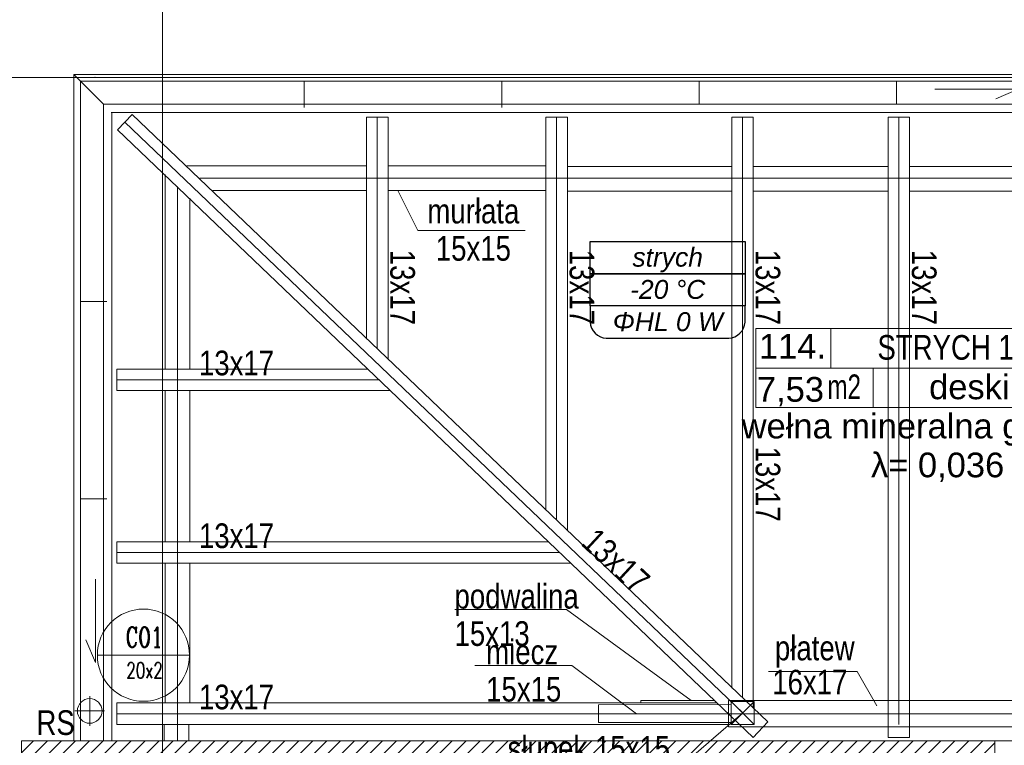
# Model space of a CAD drawing. Header units: millimetres. Extents: x -573548 to 674770, y -210017 to -47794.
# Tile 20 of 234: x 80039 to 86023, y -147480 to -143070. Entities that reach past the tile are written whole.
import ezdxf
from ezdxf.enums import TextEntityAlignment as Align

# ---------------------------------------------------------------- set-up
doc = ezdxf.new("R2010")
doc.units = ezdxf.units.MM
for name, color, linetype, lineweight in [('_S_CO_OPIS_PION', 7, 'Continuous', 13), ('A.05 RZUT 1 PIĘTRA_is$0$A-OPISY-2_Nr_pióra__2', 8, 'Continuous', 9), ('A.05 RZUT 1 PIĘTRA_is$0$A-OPISY-3_Nr_pióra__6', 8, 'Continuous', 9), ('A.05 RZUT 1 PIĘTRA_is$0$detalokna_Nr_pióra__8', 8, 'Continuous', 9), ('A.05 RZUT 1 PIĘTRA_is$0$Drawing & Figure_Nr_pióra__18', 8, 'Continuous', 9), ('A.05 RZUT 1 PIĘTRA_is$0$Nowe_00 ZMIANY_Nr_pióra__59', 8, 'Continuous', 9), ('A.05 RZUT 1 PIĘTRA_is$0$opisy inne_Nr_pióra__1', 8, 'Continuous', 9), ('A.05 RZUT 1 PIĘTRA_is$0$OSIE_Nr_pióra__1', 8, 'Continuous', 9), ('A.05 RZUT 1 PIĘTRA_is$0$platew_Nr_pióra__1', 8, 'Continuous', 9), ('A.05 RZUT 1 PIĘTRA_is$0$podciagi_Nr_pióra__1', 8, 'Continuous', 9), ('A.05 RZUT 1 PIĘTRA_is$0$podwaliny_Nr_pióra__7', 8, 'Continuous', 9), ('A.05 RZUT 1 PIĘTRA_is$0$RURY SPUSTOWE_Nr_pióra__2', 8, 'Continuous', 9), ('A.05 RZUT 1 PIĘTRA_is$0$RURY SPUSTOWE_Nr_pióra__3', 8, 'Continuous', 9), ('A.05 RZUT 1 PIĘTRA_is$0$Structural - Bearing_Nr_pióra__21', 8, 'Continuous', 9), ('A.05 RZUT 1 PIĘTRA_is$0$Structural - Grid', 8, 'Continuous', 9), ('A.05 RZUT 1 PIĘTRA_is$0$Structural - Grid_Nr_pióra__17', 8, 'Continuous', 9), ('A.05 RZUT 1 PIĘTRA_is$0$WIDOK_Nr_pióra__1', 8, 'Continuous', 9), ('A.05 RZUT 1 PIĘTRA_is$0$WIDOK_Nr_pióra__3', 8, 'Continuous', 9), ('A.05 RZUT 1 PIĘTRA_is$0$wiezba_Nr_pióra__1', 8, 'Continuous', 9), ('A.05 RZUT 1 PIĘTRA_is$0$wiezba_Nr_pióra__2', 8, 'Continuous', 9), ('A.05 RZUT 1 PIĘTRA_is$0$wiezba_Nr_pióra__3', 8, 'Continuous', 9)]:
    doc.layers.add(name, color=color, linetype=linetype, lineweight=lineweight)
doc.layers.add('SAN_Etykiety pomieszczeń na rzucie', color=7, linetype='Continuous')
doc.styles.add('A.05 RZUT 1 PIĘTRA_is$0$STYL_AUTOMATYCZNY_1', font='arial.ttf')
doc.styles.add('A.05 RZUT 1 PIĘTRA_is$0$STYL_AUTOMATYCZNY_2', font='arial.ttf')
doc.styles.add('A.05 RZUT 1 PIĘTRA_is$0$STYL_AUTOMATYCZNY_4', font='arial.ttf', dxfattribs={"width": 0.8})
doc.styles.add('A.05 RZUT 1 PIĘTRA_is$0$STYL_AUTOMATYCZNY_5', font='arial.ttf', dxfattribs={"width": 0.7})
doc.styles.add('Etykiety pomieszczeń na rzucie', font='ariali.ttf')
doc.styles.add('JOLARD', font='complex.shx', dxfattribs={"width": 0.7})
doc.dimstyles.new('A.05 RZUT 1 PIĘTRA_is$0$STYL_AUTOMATYCZNY__7', dxfattribs={"dimtxt": 0.18, "dimasz": 91.2, "dimexe": 0.18, "dimexo": 0.0625, "dimgap": 0, "dimtad": 0, "dimtih": 1, "dimtoh": 1, "dimdec": 4, "dimzin": 0, "dimdsep": 46, "dimcen": 0.09, "dimadec": 0, "dimazin": 0, "dimtfac": 1, "dimtdec": 4, "dimtmove": 0, "dimatfit": 3, "dimldrblk": 'A.05 RZUT 1 PIĘTRA_is$0$ARROWHEAD_11', "dimfxl": 1, "dimtolj": 1, "dimtzin": 0, "dimarcsym": 0})

# ---------------------------------------------------------------- blocks, each defined once
blk = doc.blocks.new('A.05 RZUT 1 PIĘTRA_is$0$Standardowy znacznik osi_2')
at = {"layer": 'A.05 RZUT 1 PIĘTRA_is$0$Structural - Grid_Nr_pióra__17'}
blk.add_line((1000, 0), (17853.1, 0), dxfattribs=at)
at = {"layer": 'A.05 RZUT 1 PIĘTRA_is$0$Structural - Grid_Nr_pióra__17', "style": 'A.05 RZUT 1 PIĘTRA_is$0$STYL_AUTOMATYCZNY_1'}
for tag, p in [('AC_MarkerText_1_0', (5, -80)), ('AC_MarkerText_1_1', (19358.1, -80))]:
    blk.add_attdef(tag, text='', height=350, rotation=270, dxfattribs=at).set_placement(p, align=Align.TOP_CENTER)
blk = doc.blocks.new('A.05 RZUT 1 PIĘTRA_is$0$Standardowy znacznik osi_3')
at = {"layer": 'A.05 RZUT 1 PIĘTRA_is$0$Structural - Grid_Nr_pióra__17'}
for p, q in [((2962.2, 0), (40906.6, 0)), ((40906.6, 0), (43868.7, 0))]:
    blk.add_line(p, q, dxfattribs=at)
blk.add_point((40906.6, 0), dxfattribs=at)
blk.add_point((40906.6, 0), dxfattribs=at)
at = {"layer": 'A.05 RZUT 1 PIĘTRA_is$0$Structural - Grid_Nr_pióra__17', "style": 'A.05 RZUT 1 PIĘTRA_is$0$STYL_AUTOMATYCZNY_1'}
for tag, p in [('AC_MarkerText_1_0', (-250, -335)), ('AC_MarkerText_1_1', (44118.7, -335))]:
    blk.add_attdef(tag, text='', height=350, rotation=180, dxfattribs=at).set_placement(p, align=Align.TOP_CENTER)
blk = doc.blocks.new('A.05 RZUT 1 PIĘTRA_is$0$ARROWHEAD_11')
at = {"color": 0, "linetype": 'Continuous', "lineweight": 0}
blk.add_line((0, 0), (-1, 0), dxfattribs=at)
at = {"color": 0, "linetype": 'Continuous', "lineweight": 0, "const_width": 0.25, "flags": 128}
blk.add_lwpolyline([(-0.125, 0, 1), (0.125, 0, 1)], format="xyb", close=True, dxfattribs=at)
blk = doc.blocks.new('A.05 RZUT 1 PIĘTRA_is')
at = {"layer": 'A.05 RZUT 1 PIĘTRA_is$0$Drawing & Figure_Nr_pióra__18'}
h = blk.add_hatch(dxfattribs=at)
h.set_pattern_fill('Common_Brick_0001', color=256, style=0, pattern_type=2)
h.set_pattern_definition([(45, (0, 0), (-42.426407, 42.426407), [])])
h.paths.add_polyline_path([(80333.6, -98496.9), (80273.6, -98496.9), (80273.6, -98511.9), (80286.6, -98511.9), (80286.6, -98523.9, -0.371445), (80299.6, -98539.8), (80299.6, -98612.1, 0.436052), (80309.6, -98621.9), (80309.6, -98636.9), (80333.6, -98636.9), (80648.6, -98636.9), (80688.6, -98636.9), (80803.6, -98632.8), (80803.6, -98082.8), (81743.6, -98082.8), (81743.6, -97942.8), (81901.9, -97942.8), (82339.2, -97942.8), (82511, -97942.8), (82903.6, -97942.8), (82903.6, -98082.8), (86235.5, -98082.8), (86235.5, -98082.8), (86253.7, -97732.8), (86249.2, -97452.8), (84520.9, -97452.8), (80333.6, -97452.8)])
at = {"layer": 'A.05 RZUT 1 PIĘTRA_is$0$A-OPISY-3_Nr_pióra__6'}
for p, q in [((85252.6, -94947.5), (85252.6, -95187.5)), ((84798, -95187.5), (86716.4, -95187.5)), ((85509.4, -95187.5), (85509.4, -95427.5))]:
    blk.add_line(p, q, dxfattribs=at)
blk.add_lwpolyline([(84798, -95427.5), (84798, -94947.5), (86716.4, -94947.5), (86716.4, -95427.5)], close=True, dxfattribs=at)
at = {"layer": 'A.05 RZUT 1 PIĘTRA_is$0$detalokna_Nr_pióra__8'}
for p, q in [((87474.1, -93632.9), (80878.4, -93632.9)), ((80882.4, -97452.8), (80882.4, -93632.9))]:
    blk.add_line(p, q, dxfattribs=at)
at = {"layer": 'A.05 RZUT 1 PIĘTRA_is$0$Nowe_00 ZMIANY_Nr_pióra__59', "flags": 128}
blk.add_lwpolyline([(80832.4, -93582.9), (87547.3, -93582.9), (87547.3, -93919), (87664.1, -93919), (87664.1, -94629), (87547.3, -94629), (87547.3, -94769), (87547.3, -95942.8), (87664.1, -95942.8), (87664.1, -97452.8), (80832.4, -97452.8)], close=True, dxfattribs=at)
at = {"layer": 'A.05 RZUT 1 PIĘTRA_is$0$opisy inne_Nr_pióra__1'}
for points in [[(83395.1, -94350.4), (82742, -94350.4), (82623.3, -94112.8)], [(82967.8, -96654.8), (83647.3, -96654.8), (84403.5, -97207)], [(83089.9, -96995.3), (83677.9, -96995.3), (84072.4, -97287.8)], [(84873.5, -97031.6), (85413.9, -97031.6), (85531.7, -97241)], [(83422.6, -97616.9), (84331.3, -97616.9), (84717.3, -97282.8)]]:
    blk.add_lwpolyline(points, dxfattribs=at)
at = {"layer": 'A.05 RZUT 1 PIĘTRA_is$0$OSIE_Nr_pióra__1'}
for p, q in [((80961.8, -93692.1), (84717.3, -97282.8)), ((82496.5, -93662.9), (82496.5, -95069.5)), ((83586.5, -93662.9), (83586.5, -96111.7)), ((84716.5, -93662.9), (84716.5, -97192.1)), ((85666.5, -93662.9), (85666.5, -97352.8)), ((87451.3, -94032.8), (81417.2, -94032.8)), ((81281.1, -97452.8), (81281.1, -94082.6)), ((80912.4, -95257.8), (82505.3, -95257.8)), ((80912.4, -96307.8), (83603.5, -96307.8)), ((80748.7, -97361.1), (80748.7, -97181.1)), ((80658.7, -97271.1), (80838.7, -97271.1)), ((80912.4, -97287.8), (84628.4, -97287.8)), ((84630.4, -97287.8), (87664.1, -97287.8))]:
    blk.add_line(p, q, dxfattribs=at)
at = {"layer": 'A.05 RZUT 1 PIĘTRA_is$0$platew_Nr_pióra__1'}
for p, q in [((84630.4, -97367.8), (84630.4, -97207.8)), ((84630.4, -97207.8), (87664.1, -97207.8)), ((84630.4, -97367.8), (87664.1, -97367.8))]:
    blk.add_line(p, q, dxfattribs=at)
at = {"layer": 'A.05 RZUT 1 PIĘTRA_is$0$podciagi_Nr_pióra__1'}
blk.add_line((86249.2, -97452.8), (87154.4, -97453.2), dxfattribs=at)
at = {"layer": 'A.05 RZUT 1 PIĘTRA_is$0$podwaliny_Nr_pióra__7'}
for p, q in [((81206.1, -94010.9), (81206.1, -95192.8)), ((82431.5, -93957.8), (81339, -93957.8)), ((83521.5, -93957.8), (82561.5, -93957.8)), ((84651.5, -93962.8), (83651.5, -93962.8)), ((85601.5, -93962.8), (84781.5, -93962.8)), ((86472.9, -93962.8), (85731.5, -93962.8)), ((82431.5, -94107.8), (81495.8, -94107.8)), ((83521.5, -94107.8), (82561.5, -94107.8)), ((84651.5, -94112.8), (83651.5, -94112.8)), ((85601.5, -94112.8), (84781.5, -94112.8)), ((86472.9, -94112.8), (85731.5, -94112.8)), ((81356.1, -94154.3), (81356.1, -95192.8)), ((81206.1, -95322.8), (81206.1, -96242.8)), ((81356.1, -95322.8), (81356.1, -96242.8)), ((81206.1, -96372.8), (81206.1, -97222.8)), ((81356.1, -96372.8), (81356.1, -97222.8)), ((81201.1, -97352.8), (81201.1, -97452.8)), ((81351.1, -97352.8), (81351.1, -97452.8))]:
    blk.add_line(p, q, dxfattribs=at)
blk.add_lwpolyline([(84097.9, -97222.8), (84097.9, -97207), (84544, -97207)], dxfattribs=at)
at = {"layer": 'A.05 RZUT 1 PIĘTRA_is$0$RURY SPUSTOWE_Nr_pióra__2'}
for points in [[(85885.3, -93491.2), (86392.2, -93491.2), (86254.7, -93550.9)], [(80784.5, -96469.3), (80784.5, -96976.2), (80724.8, -96838.7)]]:
    blk.add_lwpolyline(points, dxfattribs=at)
at = {"layer": 'A.05 RZUT 1 PIĘTRA_is$0$RURY SPUSTOWE_Nr_pióra__3'}
blk.add_circle((80748.7, -97271.1), 75, dxfattribs=at)
at = {"layer": 'A.05 RZUT 1 PIĘTRA_is$0$Structural - Bearing_Nr_pióra__21'}
for p, q in [((80333.6, -97452.8), (80333.6, -98496.9)), ((86249.2, -97452.8), (80333.6, -97452.8)), ((86249.2, -97452.8), (86253.7, -97732.8))]:
    blk.add_line(p, q, dxfattribs=at)
at = {"layer": 'A.05 RZUT 1 PIĘTRA_is$0$WIDOK_Nr_pióra__1'}
for p, q in [((80652.4, -93402.9), (80832.4, -93582.9)), ((82052.4, -93602.9), (82052.4, -93442.9)), ((83252.4, -93602.9), (83252.4, -93442.9)), ((84452.4, -93582.9), (84452.4, -93442.9)), ((85652.4, -93582.9), (85652.4, -93442.9)), ((80852.4, -94782.9), (80692.4, -94782.9)), ((80852.4, -95982.9), (80692.4, -95982.9))]:
    blk.add_line(p, q, dxfattribs=at)
for points in [[(87547.3, -93402.9), (80652.4, -93402.9), (80652.4, -97452.8)], [(87547.3, -93442.9), (80692.4, -93442.9), (80692.4, -97452.8)]]:
    blk.add_lwpolyline(points, dxfattribs=at)
at = {"layer": 'A.05 RZUT 1 PIĘTRA_is$0$WIDOK_Nr_pióra__3'}
blk.add_lwpolyline([(87547.3, -93582.9), (80832.4, -93582.9), (80832.4, -97452.8)], dxfattribs=at)
at = {"layer": 'A.05 RZUT 1 PIĘTRA_is$0$wiezba_Nr_pióra__1'}
for p, q in [((84647.3, -97352.8), (84787.3, -97212.8)), ((84647.3, -97212.8), (84787.3, -97352.8))]:
    blk.add_line(p, q, dxfattribs=at)
blk.add_lwpolyline([(84647.3, -97341.8), (83841.1, -97341.8), (83841.1, -97233.1), (84647.3, -97231.8)], close=True, dxfattribs=at)
at = {"layer": 'A.05 RZUT 1 PIĘTRA_is$0$wiezba_Nr_pióra__2'}
for p, q in [((81006.7, -93645.1), (80916.9, -93739.1)), ((81006.7, -93645.1), (84869.3, -97338.2)), ((82431.5, -95007.4), (82431.5, -93662.9)), ((82561.5, -93662.9), (82431.5, -93662.9)), ((82561.5, -95131.7), (82561.5, -93662.9)), ((83521.5, -96049.5), (83521.5, -93662.9)), ((83651.5, -93662.9), (83521.5, -93662.9)), ((83651.5, -96173.8), (83651.5, -93662.9)), ((84651.5, -97133.1), (84651.5, -93662.9)), ((84781.5, -93662.9), (84651.5, -93662.9)), ((84781.5, -97253.7), (84781.5, -93662.9)), ((85601.5, -97433.6), (85601.5, -93662.9)), ((85731.5, -93662.9), (85601.5, -93662.9)), ((85731.5, -97433.6), (85731.5, -93662.9)), ((80916.9, -93739.1), (84780.9, -97433.6)), ((82437.3, -95192.8), (80912.4, -95192.8)), ((80912.4, -95192.8), (80912.4, -95322.8)), ((82573.3, -95322.8), (80912.4, -95322.8)), ((83535.5, -96242.8), (80912.4, -96242.8)), ((80912.4, -96242.8), (80912.4, -96372.8)), ((83671.4, -96372.8), (80912.4, -96372.8)), ((84557, -97222.8), (80912.4, -97222.8)), ((80912.4, -97222.8), (80912.4, -97352.8)), ((84641.3, -97352.8), (80912.4, -97352.8)), ((84869.3, -97338.2), (84780.9, -97433.6)), ((85601.5, -97433.6), (85731.5, -97433.6))]:
    blk.add_line(p, q, dxfattribs=at)
at = {"layer": 'A.05 RZUT 1 PIĘTRA_is$0$wiezba_Nr_pióra__3'}
blk.add_lwpolyline([(84647.3, -97352.8), (84787.3, -97352.8), (84787.3, -97212.8), (84647.3, -97212.8)], close=True, dxfattribs=at)
at = {"layer": 'A.05 RZUT 1 PIĘTRA_is$0$Structural - Grid', "zscale": 1000}
for name, p, rotation in [('A.05 RZUT 1 PIĘTRA_is$0$Standardowy znacznik osi_2', (81191, -108395.1), 90), ('A.05 RZUT 1 PIĘTRA_is$0$Standardowy znacznik osi_3', (121686.6, -93420.2), 180)]:
    blk.add_blockref(name, p, dxfattribs=dict(at, rotation=rotation))
at = {"layer": 'A.05 RZUT 1 PIĘTRA_is$0$A-OPISY-2_Nr_pióra__2', "char_height": 150}
for s, insert, attachment_point, style in [('\\A1;{\\pql;\\fArial|b0|i0|c238|p0;\\W1.000000;114.}', (84816.1, -95129.4), 7, 'A.05 RZUT 1 PIĘTRA_is$0$STYL_AUTOMATYCZNY_1'), ('\\A1;{\\pql;\\fArial|b0|i0|c238|p0;\\W0.800000;STRYCH 1}', (85536.1, -95138.6), 7, 'A.05 RZUT 1 PIĘTRA_is$0$STYL_AUTOMATYCZNY_4'), ('\\A1;{\\pql;\\fArial|b0|i0|c238|p0;\\W1.000000;7,53}', (84803.6, -95419.5), 7, 'A.05 RZUT 1 PIĘTRA_is$0$STYL_AUTOMATYCZNY_1'), ('\\A1;{\\pqr;\\fArial|b0|i0|c238|p0;\\W0.700000;m2}', (85436.1, -95226.1), 3, 'A.05 RZUT 1 PIĘTRA_is$0$STYL_AUTOMATYCZNY_5'), ('\\A1;{\\pql;\\fArial|b0|i0|c238|p0;\\W1.000000;deski}', (85850.1, -95378.5), 7, 'A.05 RZUT 1 PIĘTRA_is$0$STYL_AUTOMATYCZNY_1')]:
    blk.add_mtext(s, dxfattribs=dict(at, insert=insert, attachment_point=attachment_point, style=style))
at = {"layer": 'A.05 RZUT 1 PIĘTRA_is$0$Nowe_00 ZMIANY_Nr_pióra__59', "insert": (86935.2, -95671.7), "char_height": 150, "attachment_point": 6, "line_spacing_factor": 0.94519, "style": 'A.05 RZUT 1 PIĘTRA_is$0$STYL_AUTOMATYCZNY_2'}
blk.add_mtext('\\A1;{\\pqr;\\fArial|b0|i0|c238|p0;\\W1.000000;wełna mineralna gr.8cm\\P\\pqr;\\fArial|b0|i0|c238|p0;\\H0.999954x;\\W1.000000;λ\\fHelvetica|b0|i0|c0|p0;\\H1.000083x;\\W1.000000;= 0,036 W/mK}', dxfattribs=at)
at = {"layer": 'A.05 RZUT 1 PIĘTRA_is$0$opisy inne_Nr_pióra__1', "char_height": 150, "style": 'A.05 RZUT 1 PIĘTRA_is$0$STYL_AUTOMATYCZNY_4'}
for s, insert, attachment_point, line_spacing_factor in [('\\A1;{\\pqc;\\fArial|b0|i0|c238|p0;\\W0.800000;murłata \\P\\pqc;\\fArial|b0|i0|c238|p0;\\W0.800000;15x15}', (83080.3, -94347.3), 5, 0.906268), ('\\A1;{\\pql;\\fArial|b0|i0|c238|p0;\\W0.800000;podwalina    \\P\\pql;\\fArial|b0|i0|c238|p0;\\W0.800000;15x13}', (82965.8, -96499), 1, 0.907056), ('\\A1;{\\pql;\\fArial|b0|i0|c238|p0;\\W0.800000;miecz    \\P\\pql;\\fArial|b0|i0|c238|p0;\\W0.800000;15x15}', (83158.1, -96837.5), 1, 0.906268)]:
    blk.add_mtext(s, dxfattribs=dict(at, insert=insert, attachment_point=attachment_point, line_spacing_factor=line_spacing_factor))
at = {"layer": 'A.05 RZUT 1 PIĘTRA_is$0$opisy inne_Nr_pióra__1', "char_height": 150, "attachment_point": 5, "style": 'A.05 RZUT 1 PIĘTRA_is$0$STYL_AUTOMATYCZNY_4'}
for insert, rotation in [((82649.2, -94696.3), 270), ((83739.2, -94696.3), 270), ((84869.2, -94696.3), 270), ((85819.2, -94696.3), 270), ((84869.2, -95892.4), 270), ((83946.4, -96359.3), 317.14782)]:
    blk.add_mtext('\\A1;{\\pqc;\\fArial|b0|i0|c238|p0;\\W0.800000;13x17}', dxfattribs=dict(at, insert=insert, rotation=rotation))
at = {"layer": 'A.05 RZUT 1 PIĘTRA_is$0$opisy inne_Nr_pióra__1', "char_height": 150, "style": 'A.05 RZUT 1 PIĘTRA_is$0$STYL_AUTOMATYCZNY_4'}
for s, insert, attachment_point in [('\\A1;{\\pqc;\\fArial|b0|i0|c238|p0;\\W0.800000;13x17}', (81640.6, -95157.3), 5), ('\\A1;{\\pqc;\\fArial|b0|i0|c238|p0;\\W0.800000;13x17}', (81640.6, -96207.3), 5), ('\\A1;{\\pql;\\fArial|b0|i0|c238|p0;\\W0.800000;płatew}', (84912.9, -97008.8), 7), ('\\A1;{\\pql;\\fArial|b0|i0|c238|p0;\\W0.800000;16x17}', (84896.9, -97173.3), 7), ('\\A1;{\\pqc;\\fArial|b0|i0|c238|p0;\\W0.800000;13x17}', (81640.6, -97187.3), 5), ('\\A1;{\\pqc;\\fArial|b0|i0|c238|p0;\\W0.800000;RS}', (80541.2, -97343.3), 5), ('\\A1;{\\pql;\\fArial|b0|i0|c238|p0;\\W0.800000;słupek 15x15}', (83287.9, -97618.7), 7)]:
    blk.add_mtext(s, dxfattribs=dict(at, insert=insert, attachment_point=attachment_point))
at = {"layer": 'A.05 RZUT 1 PIĘTRA_is$0$Nowe_00 ZMIANY_Nr_pióra__59', "annotation_type": 0, "has_hookline": 1, "hookline_direction": 1, "text_width": 2208.6}
blk.add_leader([(87467.3, -95871.6), (87069.2, -95671.7), (86935.2, -95666.6)], dimstyle='A.05 RZUT 1 PIĘTRA_is$0$STYL_AUTOMATYCZNY__7', dxfattribs=at)

msp = doc.modelspace()

# ---------------------------------------------------------------- linework, layer by layer
at = {"layer": '_S_CO_OPIS_PION', "lineweight": 9, "ltscale": 50}
msp.add_line((80510.5, -146932.2, 0), (81070.9, -146932.2, 0), dxfattribs=at)
msp.add_circle((80790.7, -146932.2, 0), 280.2, dxfattribs=at)
at = {"layer": 'SAN_Etykiety pomieszczeń na rzucie'}
for points in [[(83505.8, -144613.6), (83505.8, -144417.6), (84446.8, -144417.6), (84446.8, -144613.6), (83505.8, -144613.6)], [(83505.8, -144809.6), (83505.8, -144613.6), (84446.8, -144613.6), (84446.8, -144809.6), (83505.8, -144809.6)]]:
    msp.add_lwpolyline(points, dxfattribs=at)
msp.add_open_spline([(83505.8, -144809.6), (83505.8, -144818.6), (83505.8, -144898.6), (83505.8, -144907.6), (83505.8, -144907.6), (83505.8, -144956.6), (83554.8, -145005.6), (83603.8, -145005.6), (83603.8, -145005.6), (83612.8, -145005.6), (84339.8, -145005.6), (84348.8, -145005.6), (84348.8, -145005.6), (84397.8, -145005.6), (84446.8, -144956.6), (84446.8, -144907.6), (84446.8, -144907.6), (84446.8, -144898.6), (84446.8, -144818.6), (84446.8, -144809.6)], degree=3, knots=[0, 0, 0, 0, 0.05, 0.05, 0.05, 0.050001, 0.1, 0.1, 0.1, 0.100001, 0.15, 0.15, 0.15, 0.150001, 0.2, 0.2, 0.2, 0.200001, 1, 1, 1, 1], dxfattribs=at)

# ---------------------------------------------------------------- block references
at = {"color": 150}
msp.add_blockref('A.05 RZUT 1 PIĘTRA_is', (-284.4, -50000), dxfattribs=at)

# ---------------------------------------------------------------- texts
at = {"layer": '_S_CO_OPIS_PION', "lineweight": 9, "ltscale": 50, "style": 'JOLARD', "width": 0.7}
for s, height, p in [('CO1', 120, (80795.8, -146822.6, 0)), ('20x2', 96, (80797.6, -147024.5, 0))]:
    msp.add_text(s, height=height, dxfattribs=at).set_placement(p, align=Align.MIDDLE_CENTER)
at = {"layer": 'SAN_Etykiety pomieszczeń na rzucie', "style": 'Etykiety pomieszczeń na rzucie'}
for s, p in [('strych', (83762.8, -144570.6)), ('-20 °C', (83748.8, -144766.6)), ('ΦHL 0 W', (83642.8, -144962.6))]:
    msp.add_text(s, height=115, dxfattribs=at).set_placement(p)

doc.saveas('drawing.dxf')
